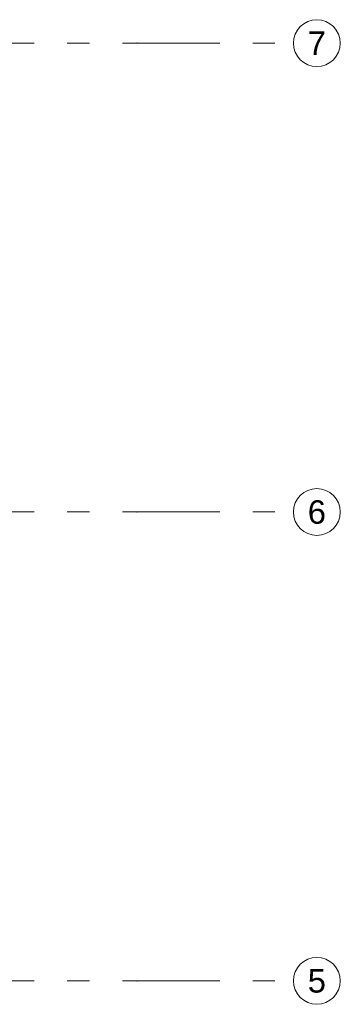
# Model space of a CAD drawing. Header units: millimetres. Extents: x -70269 to 35056, y -51814 to 48966.
# Tile 210 of 220: x -28812 to -26761, y 17630 to 23930. Entities that reach past the tile are written whole.
import ezdxf
from ezdxf.enums import TextEntityAlignment as Align

# ---------------------------------------------------------------- set-up
doc = ezdxf.new("R2010")
doc.units = ezdxf.units.MM
doc.linetypes.add('Przerywana podwójnie', pattern=[109.361107, 52.916665, -21.166666, 14.111111, -21.166666])
doc.layers.add('410-K Osie główne_Nr_pióra__11', color=7, linetype='Continuous', lineweight=0)
doc.layers.add('XREF', color=8, linetype='Continuous', lineweight=9)
doc.layers.add('410-K Osie główne_Nr_pióra__95', color=7, linetype='Continuous', lineweight=20, true_color=0x7c7c7c)
doc.styles.add('STYL_AUTOMATYCZNY_1', font='arial.ttf')

# ---------------------------------------------------------------- blocks, each defined once
blk = doc.blocks.new('parter 2025.10.15')
at = {"layer": '410-K Osie główne_Nr_pióra__95', "color": 8, "linetype": 'Przerywana podwójnie', "lineweight": 5}
for p, q in [((-63, 1833.81), (1039.92, 1833.81)), ((1039.92, 1833.81), (1139.92, 1833.81)), ((-63, 1533.81), (1039.92, 1533.81)), ((1039.92, 1533.81), (1139.92, 1533.81)), ((-63, 1233.81), (1039.92, 1233.81)), ((1039.92, 1233.81), (1139.92, 1233.81))]:
    blk.add_line(p, q, dxfattribs=at)
at = {"layer": '410-K Osie główne_Nr_pióra__95', "color": 8, "linetype": 'Continuous', "lineweight": 5}
for centre in [(1154.92, 1833.81), (1154.92, 1533.81), (1154.92, 1233.81)]:
    blk.add_circle(centre, 15, dxfattribs=at)
at = {"layer": '410-K Osie główne_Nr_pióra__95', "color": 8, "linetype": 'Przerywana podwójnie', "lineweight": 5}
for p in [(1039.92, 1833.81), (1039.92, 1833.81), (1039.92, 1533.81), (1039.92, 1533.81), (1039.92, 1233.81), (1039.92, 1233.81)]:
    blk.add_point(p, dxfattribs=at)
at = {"layer": '410-K Osie główne_Nr_pióra__11', "color": 8, "lineweight": 5, "style": 'STYL_AUTOMATYCZNY_1'}
for s, p in [('7', (1154.92, 1841.31)), ('6', (1154.92, 1541.31)), ('5', (1154.92, 1241.31))]:
    blk.add_text(s, height=15, dxfattribs=at).set_placement(p, align=Align.TOP_CENTER)

msp = doc.modelspace()

# ---------------------------------------------------------------- block references
at = {"layer": 'XREF', "xscale": 10, "yscale": 10, "zscale": 10}
msp.add_blockref('parter 2025.10.15', (-38460.6, 5442.3), dxfattribs=at)

doc.saveas('drawing.dxf')
